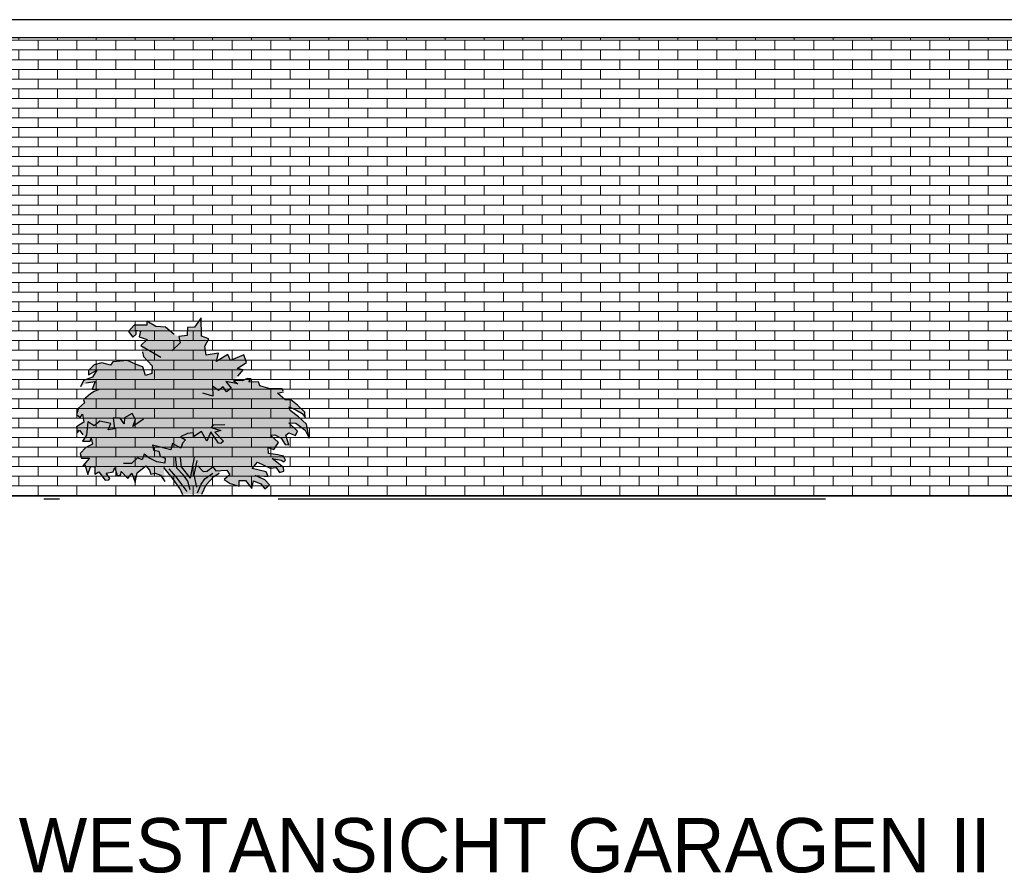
# Model space of a CAD drawing. Extents: x -73 to 359, y -4 to 85.
# Tile 141 of 149: x 331.08 to 337.42, y -3.45 to 2.06. Entities that reach past the tile are written whole.
import ezdxf

# ---------------------------------------------------------------- set-up
doc = ezdxf.new("R2010")
doc.units = 0
doc.header["$MEASUREMENT"] = 0
doc.linetypes.add('Strichpunktlinie', pattern=[0.006703, 0.003528, -0.001764, 0, -0.001411])
for name, color, linetype in [('Ansicht_West Garagen_3_P_ZE_SYMBOL', 7, 'Continuous'), ('Ansicht_West Garagen_3_P_ZE_TEXT', 7, 'Continuous'), ('Ansicht_West Garagen_3_R_NT_DACH', 7, 'Continuous'), ('Ansicht_West Garagen_3_R_NT_TOR', 7, 'Continuous'), ('Ansicht_West Garagen_3_R_TR_BODEN', 7, 'Continuous'), ('Ansicht_West Garagen_3_Schraffuren', 7, 'Continuous')]:
    doc.layers.add(name, color=color, linetype=linetype)
doc.styles.add('ERSTELLTER_STIL_3', font='txt')

msp = doc.modelspace()

# ---------------------------------------------------------------- hatches: boundary and pattern name
at = {"layer": 'Ansicht_West Garagen_3_P_ZE_SYMBOL', "linetype": 'Continuous', "lineweight": 18, "ltscale": 1000}
msp.add_hatch(color=9, dxfattribs=at).paths.add_polyline_path([(332.4555, -0.2689), (332.482, -0.2422), (332.5174, -0.1994), (332.4791, -0.1915), (332.5389, -0.153), (332.5213, -0.1027), (332.4347, -0.1397), (332.4178, -0.1007), (332.3455, -0.1472), (332.3573, -0.0931), (332.2791, -0.1047), (332.2693, -0.0484), (332.2963, -0.0005), (332.2479, 0.0168), (332.2459, 0.1351), (332.2035, 0.0747), (332.159, 0.0731), (332.1561, 0.021), (332.1025, 0.0137), (332.0729, 0.028), (332.0161, 0.0753), (331.953, 0.079), (331.8957, 0.1132), (331.8964, 0.0868), (331.8135, 0.0887), (331.7772, 0.0462), (331.8065, 0.0094), (331.828, 0.0307), (331.828, 0.0558), (331.8553, 0.0481), (331.8456, 0.0133), (331.8983, -0.0041), (331.8573, -0.0428), (331.8671, -0.0834), (331.8749, -0.1143), (331.9296, -0.1743), (331.9278, -0.2233), (331.8878, -0.2361), (331.871, -0.182), (331.828, -0.1665), (331.7719, -0.1408), (331.6774, -0.1492), (331.6611, -0.1692), (331.6054, -0.1542), (331.5566, -0.168), (331.5193, -0.2043), (331.5204, -0.2333), (331.5738, -0.2015), (331.5452, -0.247), (331.4872, -0.2701), (331.4692, -0.311), (331.5034, -0.2846), (331.5637, -0.2767), (331.5435, -0.3241), (331.5868, -0.328), (331.557, -0.3402), (331.5331, -0.3553), (331.4866, -0.3929), (331.4945, -0.4143), (331.4551, -0.4483), (331.4416, -0.489), (331.4658, -0.5085), (331.481, -0.4856), (331.4894, -0.5386), (331.4433, -0.5686), (331.4461, -0.6071), (331.4619, -0.5906), (331.4833, -0.6188), (331.4977, -0.6341), (331.4806, -0.6609), (331.53, -0.6605), (331.5367, -0.6422), (331.5452, -0.6797), (331.5018, -0.7012), (331.4664, -0.7396), (331.4751, -0.7708), (331.5262, -0.7701), (331.4838, -0.8193), (331.4962, -0.8121), (331.5148, -0.8754), (331.5333, -0.8263), (331.5601, -0.8238), (331.5609, -0.8744), (331.5868, -0.8594), (331.6267, -0.9126), (331.6512, -0.909), (331.6566, -0.9023), (331.6329, -0.8678), (331.6785, -0.8577), (331.6903, -0.831), (331.7049, -0.8817), (331.7283, -0.8778), (331.7314, -0.8566), (331.773, -0.9023), (331.7998, -0.8679), (331.8214, -0.9268), (331.8338, -0.8655), (331.8895, -0.8204), (331.9131, -0.8466), (331.921, -0.8744), (331.9486, -0.8678), (331.9846, -0.8795), (332.0127, -0.9206), (332.0048, -0.8299), (332.0679, -0.9073), (332.1084, -0.9658), (332.1262, -1.0039), (332.2513, -1.0026), (332.2788, -0.9418), (332.3284, -0.8895), (332.3624, -0.8679), (332.3768, -0.85), (332.4119, -0.8471), (332.4319, -0.8772), (332.3942, -0.9079), (332.4341, -0.9335), (332.4904, -0.9508), (332.4921, -0.914), (332.5311, -0.9148), (332.5721, -0.9651), (332.5838, -0.9167), (332.6305, -0.9352), (332.6561, -0.967), (332.6873, -0.9419), (332.6558, -0.9107), (332.5934, -0.8822), (332.6783, -0.8878), (332.6658, -0.8587), (332.574, -0.8375), (332.6092, -0.7969), (332.6907, -0.8349), (332.7295, -0.8299), (332.7518, -0.8626), (332.7785, -0.8538), (332.7779, -0.831), (332.7031, -0.7714), (332.7615, -0.7833), (332.7793, -0.7945), (332.7908, -0.7833), (332.7771, -0.7582), (332.74, -0.7485), (332.6797, -0.7402), (332.6783, -0.7018), (332.7149, -0.7151), (332.7442, -0.6695), (332.6932, -0.6228), (332.7205, -0.619), (332.7627, -0.6406), (332.7875, -0.6823), (332.8122, -0.6834), (332.7928, -0.6228), (332.8103, -0.6074), (332.8533, -0.6248), (332.867, -0.5958), (332.8122, -0.5413), (332.8572, -0.5455), (332.9158, -0.59), (332.9416, -0.641), (332.9242, -0.5514), (332.8741, -0.5029), (332.8195, -0.4617), (332.8145, -0.4394), (332.8572, -0.4583), (332.8978, -0.4816), (332.9158, -0.5088), (332.9141, -0.4739), (332.8679, -0.4285), (332.8241, -0.3943), (332.7869, -0.3947), (332.7391, -0.3514), (332.7779, -0.3433), (332.774, -0.3386), (332.7678, -0.323), (332.6828, -0.3202), (332.6254, -0.3035), (332.6151, -0.2787), (332.5858, -0.2806), (332.5545, -0.2773), (332.5675, -0.2578), (332.5447, -0.2567), (332.5096, -0.2709)], flags=0)
at = {"layer": 'Ansicht_West Garagen_3_Schraffuren', "linetype": 'Continuous', "lineweight": 18, "ltscale": 1000}
h = msp.add_hatch(dxfattribs=at)
h.set_pattern_fill('MW_Verband__Läufer__DF_0003', color=9, style=0, pattern_type=2)
h.set_pattern_definition([(0, (355.69491, -1.012166), (0, 0.0625), []), (90, (355.6949, -1.01217), (-0.25, 0), [0.0625, -0.0625]), (90, (355.8199, -0.94967), (-0.25, 0), [0.0625, -0.0625])])
h.paths.add_polyline_path([(342.9299, -1.0122), (342.9299, 1.9423), (330.9499, 1.9423), (330.9499, -1.0122)], flags=0)

# ---------------------------------------------------------------- linework, layer by layer
at = {"layer": 'Ansicht_West Garagen_3_P_ZE_SYMBOL', "linetype": 'Continuous', "ltscale": 1000}
for p, q in [((332.2459, 0.1351), (332.2035, 0.0747)), ((332.2479, 0.0168), (332.2459, 0.1351)), ((331.8135, 0.0887), (331.7772, 0.0462)), ((331.8964, 0.0868), (331.8135, 0.0887)), ((331.953, 0.079), (331.8957, 0.1132)), ((331.8957, 0.1132), (331.8964, 0.0868)), ((332.0161, 0.0753), (331.953, 0.079)), ((332.0729, 0.028), (332.0161, 0.0753)), ((332.159, 0.0731), (332.1561, 0.021)), ((332.2035, 0.0747), (332.159, 0.0731)), ((331.7772, 0.0462), (331.8065, 0.0094)), ((331.8065, 0.0094), (331.828, 0.0307)), ((331.828, 0.0307), (331.828, 0.0558)), ((331.828, 0.0558), (331.8553, 0.0481)), ((331.8553, 0.0481), (331.8456, 0.0133)), ((331.8456, 0.0133), (331.8983, -0.0041)), ((332.1561, 0.021), (332.1025, 0.0137)), ((332.1025, 0.0137), (332.1112, -0.0254)), ((332.2963, -0.0005), (332.2479, 0.0168)), ((331.8983, -0.0041), (331.8573, -0.0428)), ((331.8573, -0.0428), (331.9862, -0.1182)), ((332.1112, -0.0254), (332.0565, -0.0776)), ((332.2693, -0.0484), (332.2963, -0.0005)), ((332.2791, -0.1047), (332.2693, -0.0484)), ((331.8671, -0.0834), (331.8749, -0.1143)), ((331.8749, -0.1143), (331.9296, -0.1743)), ((332.3573, -0.0931), (332.2791, -0.1047)), ((332.3455, -0.1472), (332.3573, -0.0931)), ((332.4178, -0.1007), (332.3455, -0.1472)), ((332.4347, -0.1397), (332.4178, -0.1007)), ((332.5213, -0.1027), (332.4347, -0.1397)), ((332.5389, -0.153), (332.5213, -0.1027)), ((331.5566, -0.168), (331.5193, -0.2043)), ((331.6054, -0.1542), (331.5566, -0.168)), ((331.6611, -0.1692), (331.6054, -0.1542)), ((331.6774, -0.1492), (331.6611, -0.1692)), ((331.7719, -0.1408), (331.6774, -0.1492)), ((331.828, -0.1665), (331.7719, -0.1408)), ((331.871, -0.182), (331.828, -0.1665)), ((331.8878, -0.2361), (331.871, -0.182)), ((331.9296, -0.1743), (331.9278, -0.2233)), ((332.4791, -0.1915), (332.5389, -0.153)), ((331.5452, -0.247), (331.4872, -0.2701)), ((331.5193, -0.2043), (331.5204, -0.2333)), ((331.5204, -0.2333), (331.5738, -0.2015)), ((331.5738, -0.2015), (331.5452, -0.247)), ((331.9278, -0.2233), (331.8878, -0.2361)), ((332.5174, -0.1994), (332.4791, -0.1915)), ((332.482, -0.2422), (332.5174, -0.1994)), ((331.4872, -0.2701), (331.4692, -0.311)), ((331.5034, -0.2846), (331.5637, -0.2767)), ((331.5637, -0.2767), (331.5435, -0.3241)), ((332.3576, -0.3341), (332.3201, -0.3057)), ((332.3201, -0.3057), (332.3221, -0.3696)), ((332.3869, -0.3091), (332.3576, -0.3341)), ((332.41, -0.3425), (332.3869, -0.3091)), ((332.482, -0.2912), (332.4041, -0.2748)), ((332.4041, -0.2748), (332.4393, -0.3193)), ((332.5096, -0.2709), (332.4555, -0.2689)), ((332.4555, -0.2689), (332.482, -0.2912)), ((332.5447, -0.2567), (332.5096, -0.2709)), ((332.5675, -0.2578), (332.5447, -0.2567)), ((332.5545, -0.2773), (332.5675, -0.2578)), ((332.5858, -0.2806), (332.5545, -0.2773)), ((332.6151, -0.2787), (332.5858, -0.2806)), ((332.6254, -0.3035), (332.6151, -0.2787)), ((332.6828, -0.3202), (332.6254, -0.3035)), ((331.5331, -0.3553), (331.4866, -0.3929)), ((331.557, -0.3402), (331.5331, -0.3553)), ((331.5435, -0.3241), (331.5868, -0.328)), ((331.5868, -0.328), (331.557, -0.3402)), ((332.3221, -0.3696), (332.2577, -0.3502)), ((332.4393, -0.3193), (332.41, -0.3425)), ((332.7678, -0.323), (332.6828, -0.3202)), ((332.7391, -0.3514), (332.7779, -0.3433)), ((332.7869, -0.3947), (332.7391, -0.3514)), ((332.774, -0.3386), (332.7678, -0.323)), ((331.4945, -0.4143), (331.4551, -0.4483)), ((331.4866, -0.3929), (331.4945, -0.4143)), ((332.8241, -0.3943), (332.7869, -0.3947)), ((332.8195, -0.4617), (332.8145, -0.4394)), ((332.8145, -0.4394), (332.8572, -0.4583)), ((332.8679, -0.4285), (332.8241, -0.3943)), ((332.9141, -0.4739), (332.8679, -0.4285)), ((331.4551, -0.4483), (331.4416, -0.489)), ((331.4416, -0.489), (331.4658, -0.5085)), ((331.4658, -0.5085), (331.481, -0.4856)), ((331.481, -0.4856), (331.4894, -0.5386)), ((331.8017, -0.4823), (331.7522, -0.509)), ((331.822, -0.5202), (331.8017, -0.4823)), ((332.8741, -0.5029), (332.8195, -0.4617)), ((332.8572, -0.4583), (332.8978, -0.4816)), ((332.9242, -0.5514), (332.8741, -0.5029)), ((332.8978, -0.4816), (332.9158, -0.5088)), ((332.9158, -0.5088), (332.9141, -0.4739)), ((331.4894, -0.5386), (331.4433, -0.5686)), ((331.4433, -0.5686), (331.4461, -0.6071)), ((331.5148, -0.5369), (331.5058, -0.6216)), ((331.557, -0.5608), (331.5148, -0.5369)), ((331.593, -0.5324), (331.557, -0.5608)), ((331.6627, -0.5464), (331.593, -0.5324)), ((331.6476, -0.5876), (331.6627, -0.5464)), ((331.7246, -0.5113), (331.6796, -0.5096)), ((331.6796, -0.5096), (331.6867, -0.5801)), ((331.7504, -0.548), (331.7246, -0.5113)), ((331.7522, -0.509), (331.7504, -0.548)), ((331.8737, -0.5185), (331.8045, -0.567)), ((331.8045, -0.567), (331.822, -0.5202)), ((332.3241, -0.5571), (332.3109, -0.5725)), ((332.3983, -0.5552), (332.3241, -0.5571)), ((332.867, -0.5958), (332.8122, -0.5413)), ((332.8122, -0.5413), (332.8572, -0.5455)), ((332.8572, -0.5455), (332.9158, -0.59)), ((332.9416, -0.641), (332.9242, -0.5514)), ((331.4461, -0.6071), (331.4619, -0.5906)), ((331.4619, -0.5906), (331.4833, -0.6188)), ((331.5058, -0.6216), (331.4806, -0.6609)), ((331.6867, -0.5801), (331.6476, -0.5876)), ((332.159, -0.6115), (332.1131, -0.6325)), ((332.1131, -0.6325), (332.1444, -0.6518)), ((332.1961, -0.6065), (332.159, -0.6115)), ((332.1995, -0.6305), (332.1961, -0.6065)), ((332.2479, -0.5977), (332.1995, -0.6305)), ((332.283, -0.6615), (332.2479, -0.5977)), ((332.3084, -0.5996), (332.283, -0.6615)), ((332.3573, -0.6731), (332.3084, -0.5996)), ((332.3109, -0.5725), (332.3722, -0.592)), ((332.3722, -0.592), (332.3338, -0.6035)), ((332.3338, -0.6035), (332.3902, -0.6605)), ((332.6932, -0.6228), (332.7205, -0.619)), ((332.7442, -0.6695), (332.6932, -0.6228)), ((332.7205, -0.619), (332.7627, -0.6406)), ((332.7928, -0.6228), (332.8103, -0.6074)), ((332.8122, -0.6834), (332.7928, -0.6228)), ((332.8103, -0.6074), (332.8533, -0.6248)), ((332.8533, -0.6248), (332.867, -0.5958)), ((332.9158, -0.59), (332.9416, -0.641)), ((331.4806, -0.6609), (331.53, -0.6605)), ((331.5452, -0.6797), (331.5018, -0.7012)), ((331.53, -0.6605), (331.5367, -0.6422)), ((331.5367, -0.6422), (331.5452, -0.6797)), ((332.0506, -0.7157), (331.9315, -0.6866)), ((331.9315, -0.6866), (331.9393, -0.7195)), ((332.0604, -0.675), (332.0506, -0.7157)), ((332.1151, -0.7057), (332.0604, -0.675)), ((332.1252, -0.6734), (332.1151, -0.7057)), ((332.1444, -0.6518), (332.1252, -0.6734)), ((332.3729, -0.675), (332.3573, -0.6731)), ((332.3902, -0.6605), (332.3729, -0.675)), ((332.7149, -0.7151), (332.7442, -0.6695)), ((332.7627, -0.6406), (332.7875, -0.6823)), ((332.7875, -0.6823), (332.8122, -0.6834)), ((331.5018, -0.7012), (331.4664, -0.7396)), ((331.4664, -0.7396), (331.4751, -0.7708)), ((331.8794, -0.7452), (331.8659, -0.7803)), ((331.9081, -0.7679), (331.8794, -0.7452)), ((331.9393, -0.7195), (331.9725, -0.7253)), ((331.9725, -0.7253), (331.9823, -0.758)), ((331.9823, -0.758), (332.015, -0.7708)), ((332.0887, -0.834), (332.0811, -0.7588)), ((332.6797, -0.7402), (332.6783, -0.7018)), ((332.6783, -0.7018), (332.7149, -0.7151)), ((332.74, -0.7485), (332.6797, -0.7402)), ((332.7771, -0.7582), (332.74, -0.7485)), ((332.7908, -0.7833), (332.7771, -0.7582)), ((331.4751, -0.7708), (331.5262, -0.7701)), ((331.5262, -0.7701), (331.4838, -0.8193)), ((331.4838, -0.8193), (331.4962, -0.8121)), ((331.4962, -0.8121), (331.5148, -0.8754)), ((331.5333, -0.8263), (331.5601, -0.8238)), ((331.5601, -0.8238), (331.5609, -0.8744)), ((331.7968, -0.8046), (331.746, -0.8046)), ((331.836, -0.7675), (331.7968, -0.8046)), ((331.8338, -0.8655), (331.8895, -0.8204)), ((331.8659, -0.7803), (331.836, -0.7675)), ((331.8895, -0.8204), (331.9131, -0.8466)), ((331.9593, -0.7931), (331.9081, -0.7679)), ((332.0116, -0.8027), (331.9593, -0.7931)), ((332.015, -0.7708), (332.0116, -0.8027)), ((332.1191, -0.8268), (332.113, -0.7666)), ((332.1783, -0.8998), (332.203, -0.7644)), ((332.218, -0.7851), (332.1995, -0.8772)), ((332.2617, -0.8588), (332.2243, -0.8193)), ((332.574, -0.8375), (332.6092, -0.7969)), ((332.6092, -0.7969), (332.6907, -0.8349)), ((332.7779, -0.831), (332.7031, -0.7714)), ((332.7031, -0.7714), (332.7615, -0.7833)), ((332.7615, -0.7833), (332.7793, -0.7945)), ((332.7793, -0.7945), (332.7908, -0.7833)), ((331.5148, -0.8754), (331.5333, -0.8263)), ((331.5609, -0.8744), (331.5868, -0.8594)), ((331.5868, -0.8594), (331.6267, -0.9126)), ((331.6329, -0.8678), (331.6785, -0.8577)), ((331.6566, -0.9023), (331.6329, -0.8678)), ((331.6785, -0.8577), (331.6903, -0.831)), ((331.6903, -0.831), (331.7049, -0.8817)), ((331.7049, -0.8817), (331.7283, -0.8778)), ((331.7283, -0.8778), (331.7314, -0.8566)), ((331.7314, -0.8566), (331.773, -0.9023)), ((331.773, -0.9023), (331.7998, -0.8679)), ((331.7998, -0.8679), (331.8214, -0.9268)), ((331.8214, -0.9268), (331.8338, -0.8655)), ((331.9131, -0.8466), (331.921, -0.8744)), ((331.921, -0.8744), (331.9486, -0.8678)), ((331.9486, -0.8678), (331.9846, -0.8795)), ((331.9846, -0.8795), (332.0127, -0.9206)), ((332.0679, -0.9073), (332.0048, -0.8299)), ((332.0857, -0.8916), (332.0404, -0.8395)), ((332.1327, -0.8789), (332.0887, -0.834)), ((332.1783, -0.8998), (332.1191, -0.8268)), ((332.1592, -0.9189), (332.1327, -0.8789)), ((332.1995, -0.8772), (332.2153, -0.9574)), ((332.28, -0.8561), (332.2617, -0.8588)), ((332.2704, -0.9031), (332.3222, -0.8678)), ((332.28, -0.8561), (332.3221, -0.8259)), ((332.3221, -0.8259), (332.3416, -0.8529)), ((332.3284, -0.8895), (332.3624, -0.8679)), ((332.3416, -0.8529), (332.4119, -0.8471)), ((332.4319, -0.8772), (332.3942, -0.9079)), ((332.4119, -0.8471), (332.4319, -0.8772)), ((332.6658, -0.8587), (332.574, -0.8375)), ((332.6558, -0.9107), (332.5934, -0.8822)), ((332.5934, -0.8822), (332.6783, -0.8878)), ((332.6783, -0.8878), (332.6658, -0.8587)), ((332.6907, -0.8349), (332.7295, -0.8299)), ((332.7295, -0.8299), (332.7518, -0.8626)), ((332.7518, -0.8626), (332.7785, -0.8538)), ((332.7785, -0.8538), (332.7779, -0.831)), ((331.6267, -0.9126), (331.6512, -0.909)), ((331.6512, -0.909), (331.6566, -0.9023)), ((332.1084, -0.9658), (332.0679, -0.9073)), ((332.1548, -0.9847), (332.0857, -0.8916)), ((332.176, -0.9747), (332.1592, -0.9189)), ((332.222, -0.9948), (332.2468, -0.9382)), ((332.2468, -0.9382), (332.2704, -0.9031)), ((332.2513, -1.0026), (332.2788, -0.9418)), ((332.2788, -0.9418), (332.3284, -0.8895)), ((332.3942, -0.9079), (332.4341, -0.9335)), ((332.4341, -0.9335), (332.4904, -0.9508)), ((332.4904, -0.9508), (332.4921, -0.914)), ((332.4921, -0.914), (332.5311, -0.9148)), ((332.5311, -0.9148), (332.5721, -0.9651)), ((332.5721, -0.9651), (332.5838, -0.9167)), ((332.5838, -0.9167), (332.6305, -0.9352)), ((332.6305, -0.9352), (332.6561, -0.967)), ((332.6873, -0.9419), (332.6558, -0.9107)), ((332.6561, -0.967), (332.6873, -0.9419)), ((332.1084, -0.9658), (332.1262, -1.0039))]:
    msp.add_line(p, q, dxfattribs=at)
at = {"layer": 'Ansicht_West Garagen_3_R_NT_DACH', "linetype": 'Continuous', "ltscale": 1000}
for p, q in [((342.9498, 2.0585), (330.93, 2.0585)), ((342.9498, 1.9423), (330.93, 1.9423))]:
    msp.add_line(p, q, dxfattribs=at)
at = {"layer": 'Ansicht_West Garagen_3_R_NT_TOR', "linetype": 'Continuous', "ltscale": 1000}
for p, q in [((331.6949, -1.0122), (336.6549, -1.0122)), ((336.7049, -1.0122), (331.6949, -1.0122))]:
    msp.add_line(p, q, dxfattribs=at)
at = {"layer": 'Ansicht_West Garagen_3_R_TR_BODEN', "linetype": 'Continuous', "ltscale": 1000}
msp.add_line((312.3338, -1.0122), (359.3919, -1.0122), dxfattribs=at)
at = {"layer": 'Ansicht_West Garagen_3_R_TR_BODEN', "linetype": 'Strichpunktlinie', "ltscale": 1000}
msp.add_line((312.3338, -1.0322), (359.3919, -1.0322), dxfattribs=at)
at = {"layer": 'Ansicht_West Garagen_3_Schraffuren', "color": 255, "linetype": 'Continuous', "lineweight": 18, "ltscale": 1000}
for p, q in [((342.9299, 1.9423), (330.9499, 1.9423)), ((330.9499, -1.0122), (342.9299, -1.0122))]:
    msp.add_line(p, q, dxfattribs=at)

# ---------------------------------------------------------------- texts
at = {"layer": 'Ansicht_West Garagen_3_P_ZE_TEXT', "linetype": 'Continuous', "insert": (331.0699, -3.0922), "char_height": 0.35, "attachment_point": 1, "style": 'ERSTELLTER_STIL_3'}
msp.add_mtext('{WESTANSICHT GARAGEN II}', dxfattribs=at)

doc.saveas('drawing.dxf')
